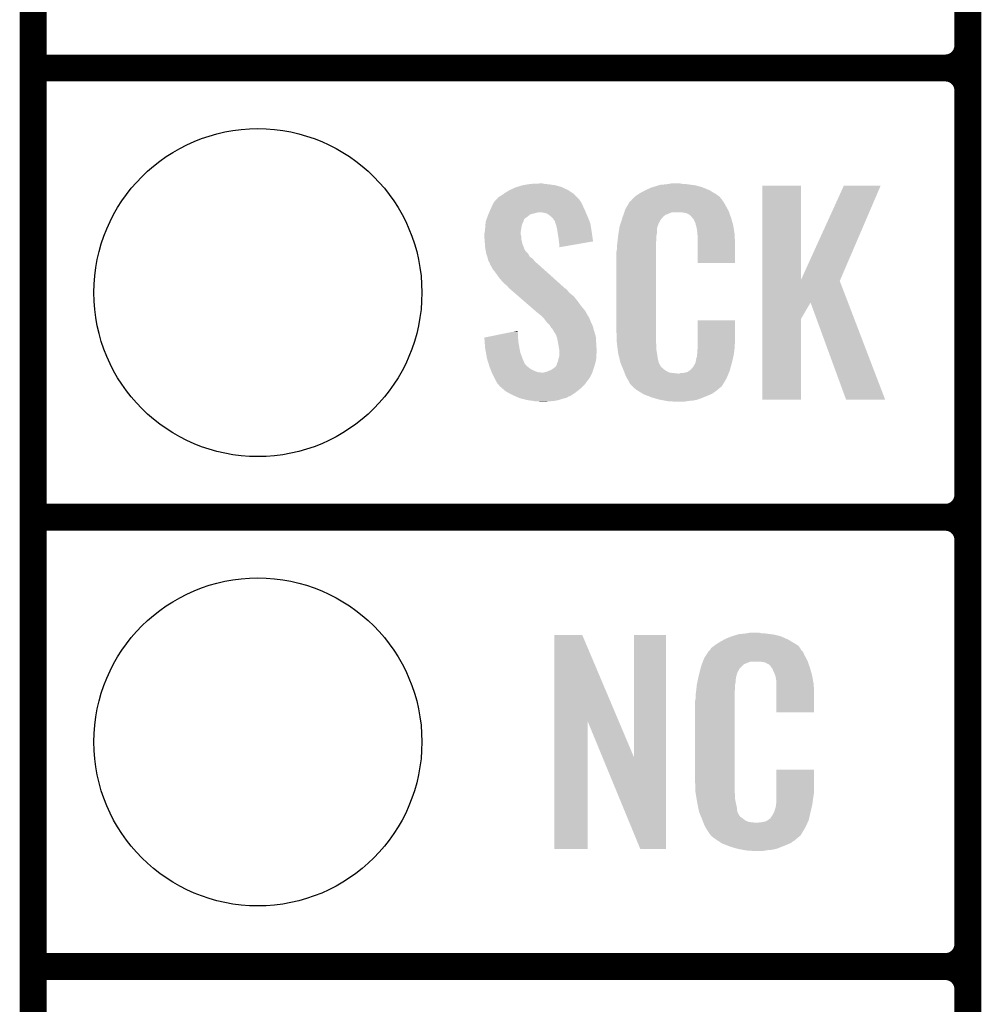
# Model space of a CAD drawing. Extents: x -0.05 to 0.95, y -0.15 to 0.98.
# Tile 10 of 30: x -0.05 to 0.16, y 0.24 to 0.46. Entities that reach past the tile are written whole.
import ezdxf

# ---------------------------------------------------------------- set-up
doc = ezdxf.new("R2010")
doc.units = 0
doc.layers.get('0').update_dxf_attribs({"linetype": 'CONTINUOUS'})
for name, color, linetype in [('GESTURE_CLICK_V102_GKO', 5, 'CONTINUOUS'), ('GESTURE_CLICK_V102_GTO', 14, 'CONTINUOUS'), ('GESTURE_CLICK_V102_GTS', 12, 'CONTINUOUS')]:
    doc.layers.add(name, color=color, linetype=linetype)

# ---------------------------------------------------------------- blocks, each defined once
blk = doc.blocks.new('ROUND_20')
blk.add_circle((0, 0), 0.0365)

msp = doc.modelspace()

# ---------------------------------------------------------------- linework, layer by layer
at = {"layer": 'GESTURE_CLICK_V102_GKO', "const_width": 0.006}
msp.add_lwpolyline([(-0.05, -0.15), (-0.05, 0.885)], dxfattribs=at)
at = {"layer": 'GESTURE_CLICK_V102_GTO', "const_width": 0.006}
for points in [[(0.158, -0.022), (0.158, 0.722)], [(0.158, 0.455), (0.158, 0.545)], [(-0.05, 0.45), (0.153, 0.45)], [(-0.05, 0.45), (0.153, 0.45)], [(0.158, 0.355), (0.158, 0.445)], [(-0.05, 0.35), (0.153, 0.35)], [(-0.05, 0.35), (0.153, 0.35)], [(0.158, 0.255), (0.158, 0.345)], [(-0.05, 0.25), (0.153, 0.25)], [(-0.05, 0.25), (0.153, 0.25)], [(0.158, 0.155), (0.158, 0.245)]]:
    msp.add_lwpolyline(points, dxfattribs=at)
for points in [[(0.153, 0.45, 0.414214), (0.158, 0.455)], [(0.158, 0.445, 0.414214), (0.153, 0.45)], [(0.158, 0.445, 0.414214), (0.153, 0.45)], [(0.153, 0.35, 0.414214), (0.158, 0.355)], [(0.158, 0.345, 0.414214), (0.153, 0.35)], [(0.158, 0.345, 0.414214), (0.153, 0.35)], [(0.153, 0.25, 0.414214), (0.158, 0.255)], [(0.158, 0.245, 0.414214), (0.153, 0.25)], [(0.158, 0.245, 0.414214), (0.153, 0.25)]]:
    msp.add_lwpolyline(points, format="xyb", dxfattribs=at)
at = {"layer": 'GESTURE_CLICK_V102_GTO'}
for points in [[(0.056, 0.4228), (0.0573, 0.4234), (0.0691, 0.4228), (0.06781, 0.4234)], [(0.0573, 0.4234), (0.05762, 0.4235), (0.06781, 0.4234), (0.0676, 0.4235)], [(0.05762, 0.4235), (0.0589, 0.4239), (0.0676, 0.4235), (0.0662, 0.4239)], [(0.0589, 0.4239), (0.0601, 0.4241), (0.0662, 0.4239), (0.0648, 0.4241)], [(0.0601, 0.4241), (0.0607, 0.4242), (0.0648, 0.4241), (0.0638, 0.4242)], [(0.0607, 0.4242), (0.0628, 0.4243), (0.0638, 0.4242), (0.0633, 0.4243)], [(0.0863, 0.4228), (0.0867, 0.423), (0.1005, 0.4228), (0.10001, 0.423)], [(0.0867, 0.423), (0.0876, 0.4234), (0.10001, 0.423), (0.09904, 0.4234)], [(0.0876, 0.4234), (0.08793, 0.4235), (0.09904, 0.4234), (0.0988, 0.4235)], [(0.08793, 0.4235), (0.08927, 0.4239), (0.0988, 0.4235), (0.0973, 0.4239)], [(0.08927, 0.4239), (0.0896, 0.424), (0.0973, 0.4239), (0.0965, 0.424)], [(0.0896, 0.424), (0.0908, 0.4241), (0.0965, 0.424), (0.0957, 0.4241)], [(0.0908, 0.4241), (0.0914, 0.4242), (0.0957, 0.4241), (0.095, 0.4242)], [(0.0914, 0.4242), (0.092, 0.4243), (0.0945, 0.4242), (0.094, 0.4243)], [(0.1123, 0.4029), (0.1123, 0.4238), (0.1209, 0.4029), (0.1209, 0.4238)], [(0.1123, 0.4238), (0.1123, 0.4238), (0.1209, 0.4238), (0.1123, 0.4238)], [(0.1209, 0.4029), (0.1304, 0.4238), (0.12963, 0.4029), (0.1386, 0.4238)], [(0.1304, 0.4238), (0.1304, 0.4238), (0.1386, 0.4238), (0.1304, 0.4238)], [(0.05296, 0.4206), (0.05314, 0.4208), (0.0716, 0.4206), (0.0715, 0.4208)], [(0.05314, 0.4208), (0.0536, 0.4213), (0.0715, 0.4208), (0.071, 0.4213)], [(0.0536, 0.4213), (0.0538, 0.4214), (0.071, 0.4213), (0.0709, 0.4214)], [(0.0538, 0.4214), (0.0543, 0.4217), (0.0709, 0.4214), (0.0706, 0.4217)], [(0.0543, 0.4217), (0.05472, 0.422), (0.0706, 0.4217), (0.0703, 0.422)], [(0.05472, 0.422), (0.055, 0.4222), (0.0703, 0.422), (0.07, 0.4222)], [(0.055, 0.4222), (0.056, 0.4228), (0.07, 0.4222), (0.0691, 0.4228)], [(0.08324, 0.4207), (0.0834, 0.4209), (0.1033, 0.4207), (0.10313, 0.4209)], [(0.0834, 0.4209), (0.08397, 0.4214), (0.10313, 0.4209), (0.1027, 0.4214)], [(0.08397, 0.4214), (0.0842, 0.4216), (0.1027, 0.4214), (0.10242, 0.4216)], [(0.0842, 0.4216), (0.08467, 0.4219), (0.10242, 0.4216), (0.102, 0.4219)], [(0.08467, 0.4219), (0.0853, 0.4223), (0.102, 0.4219), (0.10133, 0.4223)], [(0.0853, 0.4223), (0.0863, 0.4228), (0.10133, 0.4223), (0.1005, 0.4228)], [(0.05167, 0.4183), (0.0518, 0.4186), (0.0728, 0.4183), (0.07266, 0.4186)], [(0.0518, 0.4186), (0.05217, 0.4194), (0.07266, 0.4186), (0.0723, 0.4194)], [(0.05217, 0.4194), (0.0525, 0.4201), (0.0723, 0.4194), (0.07195, 0.4201)], [(0.0525, 0.4201), (0.05259, 0.4202), (0.07195, 0.4201), (0.0719, 0.4202)], [(0.05259, 0.4202), (0.05296, 0.4206), (0.0719, 0.4202), (0.0716, 0.4206)], [(0.08162, 0.4181), (0.0818, 0.4186), (0.1048, 0.4181), (0.10453, 0.4186)], [(0.0818, 0.4186), (0.08215, 0.4192), (0.10453, 0.4186), (0.1042, 0.4192)], [(0.08215, 0.4192), (0.08268, 0.4201), (0.1042, 0.4192), (0.1037, 0.4201)], [(0.08268, 0.4201), (0.0828, 0.4203), (0.1037, 0.4201), (0.10355, 0.4203)], [(0.0828, 0.4203), (0.083, 0.4204), (0.10355, 0.4203), (0.10347, 0.4204)], [(0.083, 0.4204), (0.08308, 0.4205), (0.10347, 0.4204), (0.1034, 0.4205)], [(0.08308, 0.4205), (0.08324, 0.4207), (0.1034, 0.4205), (0.1033, 0.4207)], [(0.05084, 0.4162), (0.05095, 0.4165), (0.0592, 0.4162), (0.0594, 0.4165)], [(0.05095, 0.4165), (0.05099, 0.4166), (0.0594, 0.4165), (0.0596, 0.4166)], [(0.05099, 0.4166), (0.0512, 0.4172), (0.0596, 0.4166), (0.06035, 0.4172)], [(0.0512, 0.4172), (0.05129, 0.4174), (0.06035, 0.4172), (0.0606, 0.4174)], [(0.05129, 0.4174), (0.05141, 0.4177), (0.0606, 0.4174), (0.0617, 0.4177)], [(0.05141, 0.4177), (0.0515, 0.4179), (0.0617, 0.4177), (0.0625, 0.4179)], [(0.0515, 0.4179), (0.05167, 0.4183), (0.07297, 0.4179), (0.0728, 0.4183)], [(0.0636, 0.4178), (0.0628, 0.4179), (0.07301, 0.4178), (0.07297, 0.4179)], [(0.0643, 0.4176), (0.0636, 0.4178), (0.0731, 0.4176), (0.07301, 0.4178)], [(0.0649, 0.4172), (0.0643, 0.4176), (0.07327, 0.4172), (0.0731, 0.4176)], [(0.06527, 0.4169), (0.0649, 0.4172), (0.0734, 0.4169), (0.07327, 0.4172)], [(0.0654, 0.4168), (0.06527, 0.4169), (0.07344, 0.4168), (0.0734, 0.4169)], [(0.0657, 0.4165), (0.0654, 0.4168), (0.07356, 0.4165), (0.07344, 0.4168)], [(0.0659, 0.4161), (0.0657, 0.4165), (0.07372, 0.4161), (0.07356, 0.4165)], [(0.08101, 0.4163), (0.0811, 0.4166), (0.0897, 0.4163), (0.09, 0.4166)], [(0.0811, 0.4166), (0.08113, 0.4167), (0.09, 0.4166), (0.0901, 0.4167)], [(0.08113, 0.4167), (0.0812, 0.4169), (0.0901, 0.4167), (0.0902, 0.4169)], [(0.0812, 0.4169), (0.08135, 0.4173), (0.0902, 0.4169), (0.0907, 0.4173)], [(0.08135, 0.4173), (0.08155, 0.4179), (0.0907, 0.4173), (0.0922, 0.4179)], [(0.08155, 0.4179), (0.08156, 0.4179), (0.0922, 0.4179), (0.0941, 0.4179)], [(0.08156, 0.4179), (0.08162, 0.4181), (0.10487, 0.4179), (0.1048, 0.4181)], [(0.0948, 0.4178), (0.0941, 0.4179), (0.10491, 0.4178), (0.10487, 0.4179)], [(0.0953, 0.4177), (0.0948, 0.4178), (0.10494, 0.4177), (0.10491, 0.4178)], [(0.0961, 0.4173), (0.0953, 0.4177), (0.10509, 0.4173), (0.10494, 0.4177)], [(0.0964, 0.417), (0.0961, 0.4173), (0.10519, 0.417), (0.10509, 0.4173)], [(0.09666, 0.4167), (0.0964, 0.417), (0.1053, 0.4167), (0.10519, 0.417)], [(0.097, 0.4163), (0.09666, 0.4167), (0.10542, 0.4163), (0.1053, 0.4167)], [(0.0505, 0.4135), (0.05057, 0.4142), (0.05851, 0.4135), (0.0586, 0.4142)], [(0.05057, 0.4142), (0.0506, 0.4145), (0.0586, 0.4142), (0.05865, 0.4145)], [(0.0506, 0.4145), (0.05062, 0.4148), (0.05865, 0.4145), (0.0587, 0.4148)], [(0.05062, 0.4148), (0.05067, 0.4154), (0.0587, 0.4148), (0.0589, 0.4154)], [(0.05067, 0.4154), (0.0507, 0.4158), (0.0589, 0.4154), (0.0591, 0.4158)], [(0.0507, 0.4158), (0.05084, 0.4162), (0.0591, 0.4158), (0.0592, 0.4162)], [(0.0661, 0.4159), (0.0659, 0.4161), (0.0738, 0.4159), (0.07372, 0.4161)], [(0.0661, 0.4158), (0.0661, 0.4159), (0.07384, 0.4158), (0.0738, 0.4159)], [(0.06625, 0.4154), (0.0661, 0.4158), (0.074, 0.4154), (0.07384, 0.4158)], [(0.0664, 0.415), (0.06625, 0.4154), (0.07406, 0.415), (0.074, 0.4154)], [(0.0666, 0.4141), (0.0664, 0.415), (0.07421, 0.4141), (0.07406, 0.415)], [(0.08026, 0.4132), (0.08044, 0.4143), (0.0888, 0.4132), (0.0888, 0.4143)], [(0.08044, 0.4143), (0.0805, 0.4147), (0.0888, 0.4143), (0.08895, 0.4147)], [(0.0805, 0.4147), (0.08072, 0.4154), (0.08895, 0.4147), (0.0892, 0.4154)], [(0.08072, 0.4154), (0.08101, 0.4163), (0.0892, 0.4154), (0.0897, 0.4163)], [(0.0974, 0.4154), (0.097, 0.4163), (0.10568, 0.4154), (0.10542, 0.4163)], [(0.09748, 0.415), (0.0974, 0.4154), (0.1058, 0.415), (0.10568, 0.4154)], [(0.0975, 0.4149), (0.09748, 0.415), (0.10582, 0.4149), (0.1058, 0.415)], [(0.0976, 0.4147), (0.0975, 0.4149), (0.10584, 0.4147), (0.10582, 0.4149)], [(0.0976, 0.4146), (0.0976, 0.4147), (0.10586, 0.4146), (0.10584, 0.4147)], [(0.0977, 0.4141), (0.0976, 0.4146), (0.10594, 0.4141), (0.10586, 0.4146)], [(0.0504, 0.4131), (0.05047, 0.4134), (0.0585, 0.4131), (0.0585, 0.4134)], [(0.0504, 0.413), (0.0504, 0.4131), (0.0585, 0.413), (0.0585, 0.4131)], [(0.0504, 0.4126), (0.0504, 0.413), (0.0586, 0.4126), (0.0585, 0.413)], [(0.05044, 0.412), (0.0504, 0.4126), (0.0586, 0.412), (0.0586, 0.4126)], [(0.05047, 0.4134), (0.0505, 0.4135), (0.0585, 0.4134), (0.05851, 0.4135)], [(0.06669, 0.4135), (0.0666, 0.4141), (0.0743, 0.4135), (0.07421, 0.4141)], [(0.0669, 0.4122), (0.06669, 0.4135), (0.07449, 0.4122), (0.0743, 0.4135)], [(0.067, 0.4114), (0.0669, 0.4122), (0.0746, 0.4114), (0.07449, 0.4122)], [(0.0801, 0.4119), (0.08019, 0.4127), (0.0887, 0.4119), (0.0887, 0.4127)], [(0.08019, 0.4127), (0.0802, 0.4128), (0.0887, 0.4127), (0.08872, 0.4128)], [(0.0802, 0.4128), (0.08026, 0.4132), (0.08872, 0.4128), (0.0888, 0.4132)], [(0.0978, 0.4134), (0.0977, 0.4141), (0.10604, 0.4134), (0.10594, 0.4141)], [(0.09783, 0.413), (0.0978, 0.4134), (0.1061, 0.413), (0.10604, 0.4134)], [(0.0979, 0.4121), (0.09783, 0.413), (0.10614, 0.4121), (0.1061, 0.413)], [(0.0979, 0.4106), (0.0979, 0.4121), (0.1062, 0.4106), (0.10614, 0.4121)], [(0.0505, 0.4112), (0.05044, 0.412), (0.0588, 0.4112), (0.0586, 0.412)], [(0.05053, 0.4108), (0.0505, 0.4112), (0.0589, 0.4108), (0.0588, 0.4112)], [(0.0506, 0.4099), (0.05053, 0.4108), (0.05925, 0.4099), (0.0589, 0.4108)], [(0.05067, 0.4095), (0.0506, 0.4099), (0.0594, 0.4095), (0.05925, 0.4099)], [(0.0671, 0.4107), (0.067, 0.4114), (0.07056, 0.4107), (0.0746, 0.4114)], [(0.0671, 0.4101), (0.0671, 0.4107), (0.0671, 0.4101), (0.07056, 0.4107)], [(0.0799, 0.4103), (0.08, 0.411), (0.0886, 0.4103), (0.0886, 0.411)], [(0.0799, 0.4096), (0.0799, 0.4103), (0.0886, 0.4096), (0.0886, 0.4103)], [(0.08, 0.411), (0.08001, 0.4111), (0.0886, 0.411), (0.0886, 0.4111)], [(0.08001, 0.4111), (0.0801, 0.4119), (0.0886, 0.4111), (0.0887, 0.4119)], [(0.0979, 0.4066), (0.0979, 0.4106), (0.1062, 0.4066), (0.1062, 0.4106)], [(0.05069, 0.4094), (0.05067, 0.4095), (0.0595, 0.4094), (0.0594, 0.4095)], [(0.05073, 0.4092), (0.05069, 0.4094), (0.0596, 0.4092), (0.0595, 0.4094)], [(0.0508, 0.4088), (0.05073, 0.4092), (0.06, 0.4088), (0.0596, 0.4092)], [(0.05087, 0.4086), (0.0508, 0.4088), (0.0602, 0.4086), (0.06, 0.4088)], [(0.05107, 0.408), (0.05087, 0.4086), (0.0605, 0.408), (0.0602, 0.4086)], [(0.0511, 0.4079), (0.05107, 0.408), (0.06065, 0.4079), (0.0605, 0.408)], [(0.05117, 0.4076), (0.0511, 0.4079), (0.0611, 0.4076), (0.06065, 0.4079)], [(0.0798, 0.4091), (0.0799, 0.4096), (0.0886, 0.4091), (0.0886, 0.4096)], [(0.0798, 0.3914), (0.0798, 0.4091), (0.0886, 0.3914), (0.0886, 0.4091)], [(0.0513, 0.4071), (0.05117, 0.4076), (0.06153, 0.4071), (0.0611, 0.4076)], [(0.05142, 0.4069), (0.0513, 0.4071), (0.0617, 0.4069), (0.06153, 0.4071)], [(0.0516, 0.4066), (0.05142, 0.4069), (0.06205, 0.4066), (0.0617, 0.4069)], [(0.05167, 0.4063), (0.0516, 0.4066), (0.0624, 0.4063), (0.06205, 0.4066)], [(0.0517, 0.4062), (0.05167, 0.4063), (0.06251, 0.4062), (0.0624, 0.4063)], [(0.0518, 0.4061), (0.0517, 0.4062), (0.06262, 0.4061), (0.06251, 0.4062)], [(0.0523, 0.4052), (0.0518, 0.4061), (0.06362, 0.4052), (0.06262, 0.4061)], [(0.053, 0.4043), (0.0523, 0.4052), (0.06463, 0.4043), (0.06362, 0.4052)], [(0.0537, 0.4033), (0.053, 0.4043), (0.06574, 0.4033), (0.06463, 0.4043)], [(0.0543, 0.4026), (0.0537, 0.4033), (0.06652, 0.4026), (0.06574, 0.4033)], [(0.055, 0.4019), (0.0543, 0.4026), (0.0673, 0.4019), (0.06652, 0.4026)], [(0.0555, 0.4015), (0.055, 0.4019), (0.06774, 0.4015), (0.0673, 0.4019)], [(0.0558, 0.4011), (0.0555, 0.4015), (0.06819, 0.4011), (0.06774, 0.4015)], [(0.0559, 0.401), (0.0558, 0.4011), (0.0683, 0.401), (0.06819, 0.4011)], [(0.1123, 0.4026), (0.1123, 0.4029), (0.1295, 0.4026), (0.12963, 0.4029)], [(0.1123, 0.3978), (0.1123, 0.4026), (0.13134, 0.3978), (0.1295, 0.4026)], [(0.05602, 0.4009), (0.0559, 0.401), (0.0685, 0.4009), (0.0683, 0.401)], [(0.05648, 0.4005), (0.05602, 0.4009), (0.0689, 0.4005), (0.0685, 0.4009)], [(0.05717, 0.3999), (0.05648, 0.4005), (0.0694, 0.3999), (0.0689, 0.4005)], [(0.05798, 0.3992), (0.05717, 0.3999), (0.0703, 0.3992), (0.0694, 0.3999)], [(0.05913, 0.3982), (0.05798, 0.3992), (0.0711, 0.3982), (0.0703, 0.3992)], [(0.0604, 0.3971), (0.05913, 0.3982), (0.0719, 0.3971), (0.0711, 0.3982)], [(0.06167, 0.396), (0.0604, 0.3971), (0.0728, 0.396), (0.0719, 0.3971)], [(0.1123, 0.3942), (0.1123, 0.3978), (0.1209, 0.3942), (0.123, 0.3978)], [(0.1309, 0.3762), (0.123, 0.3978), (0.1396, 0.3762), (0.13134, 0.3978)], [(0.0619, 0.3958), (0.06167, 0.396), (0.07292, 0.3958), (0.0728, 0.396)], [(0.0629, 0.395), (0.0619, 0.3958), (0.07338, 0.395), (0.07292, 0.3958)], [(0.0631, 0.3948), (0.0629, 0.395), (0.0735, 0.3948), (0.07338, 0.395)], [(0.0633, 0.3946), (0.0631, 0.3948), (0.0736, 0.3946), (0.0735, 0.3948)], [(0.0636, 0.3943), (0.0633, 0.3946), (0.0738, 0.3943), (0.0736, 0.3946)], [(0.0637, 0.3942), (0.0636, 0.3943), (0.07384, 0.3942), (0.0738, 0.3943)], [(0.06423, 0.3935), (0.0637, 0.3942), (0.0741, 0.3935), (0.07384, 0.3942)], [(0.0643, 0.3934), (0.06423, 0.3935), (0.07415, 0.3934), (0.0741, 0.3935)], [(0.0649, 0.3928), (0.0643, 0.3934), (0.07445, 0.3928), (0.07415, 0.3934)], [(0.06497, 0.3927), (0.0649, 0.3928), (0.0745, 0.3927), (0.07445, 0.3928)], [(0.0653, 0.3922), (0.06497, 0.3927), (0.07464, 0.3922), (0.0745, 0.3927)], [(0.0979, 0.3889), (0.0979, 0.3938), (0.1062, 0.3889), (0.1062, 0.3938)], [(0.0979, 0.3938), (0.0979, 0.3938), (0.1062, 0.3938), (0.0979, 0.3938)], [(0.1123, 0.3762), (0.1123, 0.3942), (0.1209, 0.3762), (0.1209, 0.3942)], [(0.0504, 0.39), (0.05386, 0.3907), (0.0579, 0.39), (0.0579, 0.3907)], [(0.05386, 0.3907), (0.05682, 0.3913), (0.0579, 0.3907), (0.0578, 0.3913)], [(0.05682, 0.3913), (0.0578, 0.3915), (0.0578, 0.3913), (0.0578, 0.3915)], [(0.0656, 0.3919), (0.0653, 0.3922), (0.07472, 0.3919), (0.07464, 0.3922)], [(0.0657, 0.3916), (0.0656, 0.3919), (0.0748, 0.3916), (0.07472, 0.3919)], [(0.0658, 0.3915), (0.0657, 0.3916), (0.07483, 0.3915), (0.0748, 0.3916)], [(0.0663, 0.3907), (0.0658, 0.3915), (0.07508, 0.3907), (0.07483, 0.3915)], [(0.06645, 0.3903), (0.0663, 0.3907), (0.0752, 0.3903), (0.07508, 0.3907)], [(0.0666, 0.3899), (0.06645, 0.3903), (0.07523, 0.3899), (0.0752, 0.3903)], [(0.07989, 0.3889), (0.0798, 0.3914), (0.0886, 0.3889), (0.0886, 0.3914)], [(0.05041, 0.3899), (0.0504, 0.39), (0.0579, 0.3899), (0.0579, 0.39)], [(0.05049, 0.3889), (0.05041, 0.3899), (0.058, 0.3889), (0.0579, 0.3899)], [(0.0506, 0.3875), (0.05049, 0.3889), (0.05825, 0.3875), (0.058, 0.3889)], [(0.06681, 0.3888), (0.0666, 0.3899), (0.0753, 0.3888), (0.07523, 0.3899)], [(0.0669, 0.3883), (0.06681, 0.3888), (0.07533, 0.3883), (0.0753, 0.3888)], [(0.06708, 0.3872), (0.0669, 0.3883), (0.0754, 0.3872), (0.07533, 0.3883)], [(0.0799, 0.3887), (0.07989, 0.3889), (0.08863, 0.3887), (0.0886, 0.3889)], [(0.07997, 0.3882), (0.0799, 0.3887), (0.0887, 0.3882), (0.08863, 0.3887)], [(0.08008, 0.3873), (0.07997, 0.3882), (0.0887, 0.3873), (0.0887, 0.3882)], [(0.0979, 0.3883), (0.0979, 0.3889), (0.1061, 0.3883), (0.1062, 0.3889)], [(0.0979, 0.3878), (0.0979, 0.3883), (0.1061, 0.3878), (0.1061, 0.3883)], [(0.05075, 0.3867), (0.0506, 0.3875), (0.0584, 0.3867), (0.05825, 0.3875)], [(0.05095, 0.3856), (0.05075, 0.3867), (0.0588, 0.3856), (0.0584, 0.3867)], [(0.0669, 0.3853), (0.0671, 0.3859), (0.0753, 0.3853), (0.0753, 0.3859)], [(0.0671, 0.3871), (0.06708, 0.3872), (0.0754, 0.3871), (0.0754, 0.3872)], [(0.0671, 0.3867), (0.0671, 0.3871), (0.0754, 0.3867), (0.0754, 0.3871)], [(0.0671, 0.386), (0.0671, 0.3867), (0.0753, 0.386), (0.0754, 0.3867)], [(0.0671, 0.3859), (0.0671, 0.386), (0.0753, 0.3859), (0.0753, 0.386)], [(0.0802, 0.3864), (0.08008, 0.3873), (0.08884, 0.3864), (0.0887, 0.3873)], [(0.08045, 0.3854), (0.0802, 0.3864), (0.089, 0.3854), (0.08884, 0.3864)], [(0.0977, 0.386), (0.09772, 0.3861), (0.10588, 0.386), (0.1059, 0.3861)], [(0.0977, 0.3857), (0.0977, 0.386), (0.10581, 0.3857), (0.10588, 0.386)], [(0.09772, 0.3861), (0.0978, 0.3865), (0.1059, 0.3861), (0.10595, 0.3865)], [(0.0978, 0.3871), (0.09787, 0.3876), (0.10603, 0.3871), (0.1061, 0.3876)], [(0.0978, 0.3865), (0.0978, 0.3871), (0.10595, 0.3865), (0.10603, 0.3871)], [(0.09787, 0.3876), (0.0979, 0.3878), (0.1061, 0.3876), (0.1061, 0.3878)], [(0.051, 0.3853), (0.05095, 0.3856), (0.05892, 0.3853), (0.0588, 0.3856)], [(0.05122, 0.3846), (0.051, 0.3853), (0.0592, 0.3846), (0.05892, 0.3853)], [(0.05125, 0.3845), (0.05122, 0.3846), (0.0592, 0.3845), (0.0592, 0.3846)], [(0.05135, 0.3842), (0.05125, 0.3845), (0.0594, 0.3842), (0.0592, 0.3845)], [(0.05147, 0.3838), (0.05135, 0.3842), (0.0597, 0.3838), (0.0594, 0.3842)], [(0.0516, 0.3834), (0.05147, 0.3838), (0.0602, 0.3834), (0.0597, 0.3838)], [(0.0661, 0.3834), (0.0663, 0.3836), (0.07483, 0.3834), (0.07489, 0.3836)], [(0.0663, 0.3836), (0.0665, 0.3839), (0.07489, 0.3836), (0.07498, 0.3839)], [(0.0665, 0.3839), (0.0666, 0.3843), (0.07498, 0.3839), (0.0751, 0.3843)], [(0.0666, 0.3843), (0.0668, 0.3847), (0.0751, 0.3843), (0.07519, 0.3847)], [(0.0668, 0.3847), (0.06688, 0.3852), (0.07519, 0.3847), (0.0753, 0.3852)], [(0.06688, 0.3852), (0.0669, 0.3853), (0.0753, 0.3852), (0.0753, 0.3853)], [(0.08067, 0.3845), (0.08045, 0.3854), (0.0892, 0.3845), (0.089, 0.3854)], [(0.0807, 0.3844), (0.08067, 0.3845), (0.08925, 0.3844), (0.0892, 0.3845)], [(0.08099, 0.3837), (0.0807, 0.3844), (0.0896, 0.3837), (0.08925, 0.3844)], [(0.08103, 0.3836), (0.08099, 0.3837), (0.0897, 0.3836), (0.0896, 0.3837)], [(0.08111, 0.3834), (0.08103, 0.3836), (0.0898, 0.3834), (0.0897, 0.3836)], [(0.0969, 0.3835), (0.0974, 0.3844), (0.10525, 0.3835), (0.1055, 0.3844)], [(0.0974, 0.3844), (0.0976, 0.3854), (0.1055, 0.3844), (0.10574, 0.3854)], [(0.0976, 0.3855), (0.0977, 0.3857), (0.10576, 0.3855), (0.10581, 0.3857)], [(0.0976, 0.3854), (0.0976, 0.3855), (0.10574, 0.3854), (0.10576, 0.3855)], [(0.05176, 0.383), (0.0516, 0.3834), (0.0607, 0.383), (0.0602, 0.3834)], [(0.05192, 0.3826), (0.05176, 0.383), (0.0615, 0.3826), (0.0607, 0.383)], [(0.05204, 0.3823), (0.05192, 0.3826), (0.0623, 0.3823), (0.0615, 0.3826)], [(0.05208, 0.3822), (0.05204, 0.3823), (0.0632, 0.3822), (0.0623, 0.3823)], [(0.05212, 0.3821), (0.05208, 0.3822), (0.0744, 0.3821), (0.07443, 0.3822)], [(0.0522, 0.3819), (0.05212, 0.3821), (0.0743, 0.3819), (0.0744, 0.3821)], [(0.0526, 0.3811), (0.0522, 0.3819), (0.0739, 0.3811), (0.0743, 0.3819)], [(0.0635, 0.3822), (0.0643, 0.3824), (0.07443, 0.3822), (0.0745, 0.3824)], [(0.0643, 0.3824), (0.0653, 0.3828), (0.0745, 0.3824), (0.07463, 0.3828)], [(0.0653, 0.3828), (0.06597, 0.3833), (0.07463, 0.3828), (0.0748, 0.3833)], [(0.06597, 0.3833), (0.0661, 0.3834), (0.0748, 0.3833), (0.07483, 0.3834)], [(0.08119, 0.3832), (0.08111, 0.3834), (0.0901, 0.3832), (0.0898, 0.3834)], [(0.08132, 0.3829), (0.08119, 0.3832), (0.0904, 0.3829), (0.0901, 0.3832)], [(0.0814, 0.3827), (0.08132, 0.3829), (0.0907, 0.3827), (0.0904, 0.3829)], [(0.08148, 0.3825), (0.0814, 0.3827), (0.091, 0.3825), (0.0907, 0.3827)], [(0.08159, 0.3822), (0.08148, 0.3825), (0.0916, 0.3822), (0.091, 0.3825)], [(0.08167, 0.382), (0.08159, 0.3822), (0.0934, 0.382), (0.0916, 0.3822)], [(0.0819, 0.3814), (0.08167, 0.382), (0.10451, 0.3814), (0.10475, 0.382)], [(0.08218, 0.3809), (0.0819, 0.3814), (0.1043, 0.3809), (0.10451, 0.3814)], [(0.0938, 0.382), (0.0941, 0.3821), (0.10475, 0.382), (0.10479, 0.3821)], [(0.0945, 0.3821), (0.0955, 0.3823), (0.10479, 0.3821), (0.10488, 0.3823)], [(0.0955, 0.3823), (0.096, 0.3826), (0.10488, 0.3823), (0.105, 0.3826)], [(0.096, 0.3826), (0.0963, 0.3829), (0.105, 0.3826), (0.10508, 0.3829)], [(0.0964, 0.3829), (0.0965, 0.3831), (0.10508, 0.3829), (0.10514, 0.3831)], [(0.0965, 0.3831), (0.0969, 0.3835), (0.10514, 0.3831), (0.10525, 0.3835)], [(0.05265, 0.381), (0.0526, 0.3811), (0.0738, 0.381), (0.0739, 0.3811)], [(0.0528, 0.3807), (0.05265, 0.381), (0.0736, 0.3807), (0.0738, 0.381)], [(0.05308, 0.3802), (0.0528, 0.3807), (0.0732, 0.3802), (0.0736, 0.3807)], [(0.0533, 0.3798), (0.05308, 0.3802), (0.07293, 0.3798), (0.0732, 0.3802)], [(0.0535, 0.3796), (0.0533, 0.3798), (0.0728, 0.3796), (0.07293, 0.3798)], [(0.0537, 0.3794), (0.0535, 0.3796), (0.0726, 0.3794), (0.0728, 0.3796)], [(0.0538, 0.3792), (0.0537, 0.3794), (0.0724, 0.3792), (0.0726, 0.3794)], [(0.05403, 0.379), (0.0538, 0.3792), (0.0722, 0.379), (0.0724, 0.3792)], [(0.0824, 0.3805), (0.08218, 0.3809), (0.10406, 0.3805), (0.1043, 0.3809)], [(0.0826, 0.3802), (0.0824, 0.3805), (0.10388, 0.3802), (0.10406, 0.3805)], [(0.0827, 0.3799), (0.0826, 0.3802), (0.1037, 0.3799), (0.10388, 0.3802)], [(0.0828, 0.3798), (0.0827, 0.3799), (0.10364, 0.3798), (0.1037, 0.3799)], [(0.0828, 0.3797), (0.0828, 0.3798), (0.10358, 0.3797), (0.10364, 0.3798)], [(0.0831, 0.3794), (0.0828, 0.3797), (0.1034, 0.3794), (0.10358, 0.3797)], [(0.0833, 0.3792), (0.0831, 0.3794), (0.1033, 0.3792), (0.1034, 0.3794)], [(0.0835, 0.379), (0.0833, 0.3792), (0.10305, 0.379), (0.1033, 0.3792)], [(0.05473, 0.3784), (0.05403, 0.379), (0.0715, 0.3784), (0.0722, 0.379)], [(0.0552, 0.378), (0.05473, 0.3784), (0.07099, 0.378), (0.0715, 0.3784)], [(0.05576, 0.3777), (0.0552, 0.378), (0.0706, 0.3777), (0.07099, 0.378)], [(0.0567, 0.3772), (0.05576, 0.3777), (0.06985, 0.3772), (0.0706, 0.3777)], [(0.05693, 0.3771), (0.0567, 0.3772), (0.0697, 0.3771), (0.06985, 0.3772)], [(0.05716, 0.377), (0.05693, 0.3771), (0.0696, 0.377), (0.0697, 0.3771)], [(0.05739, 0.3769), (0.05716, 0.377), (0.0692, 0.3769), (0.0696, 0.377)], [(0.08373, 0.3788), (0.0835, 0.379), (0.1028, 0.3788), (0.10305, 0.379)], [(0.0842, 0.3784), (0.08373, 0.3788), (0.10233, 0.3784), (0.1028, 0.3788)], [(0.08452, 0.3782), (0.0842, 0.3784), (0.1021, 0.3782), (0.10233, 0.3784)], [(0.08564, 0.3775), (0.08452, 0.3782), (0.1011, 0.3775), (0.1021, 0.3782)], [(0.0858, 0.3774), (0.08564, 0.3775), (0.10087, 0.3774), (0.1011, 0.3775)], [(0.08709, 0.3769), (0.0858, 0.3774), (0.0997, 0.3769), (0.10087, 0.3774)], [(0.05807, 0.3766), (0.05739, 0.3769), (0.0687, 0.3766), (0.0692, 0.3769)], [(0.0583, 0.3765), (0.05807, 0.3766), (0.0683, 0.3765), (0.0687, 0.3766)], [(0.0587, 0.3764), (0.0583, 0.3765), (0.0679, 0.3764), (0.0683, 0.3765)], [(0.0599, 0.3761), (0.0587, 0.3764), (0.067, 0.3761), (0.0679, 0.3764)], [(0.0613, 0.3759), (0.0599, 0.3761), (0.066, 0.3759), (0.067, 0.3761)], [(0.0619, 0.3758), (0.0613, 0.3759), (0.0648, 0.3758), (0.066, 0.3759)], [(0.0629, 0.3757), (0.0625, 0.3758), (0.0635, 0.3757), (0.0648, 0.3758)], [(0.0876, 0.3767), (0.08709, 0.3769), (0.09919, 0.3767), (0.0997, 0.3769)], [(0.0893, 0.3762), (0.0876, 0.3767), (0.0979, 0.3762), (0.09919, 0.3767)], [(0.09037, 0.376), (0.0893, 0.3762), (0.097, 0.376), (0.0979, 0.3762)], [(0.0909, 0.3759), (0.09037, 0.376), (0.0959, 0.3759), (0.097, 0.376)], [(0.0915, 0.3758), (0.0909, 0.3759), (0.0953, 0.3758), (0.0959, 0.3759)], [(0.0926, 0.3757), (0.0922, 0.3758), (0.0947, 0.3757), (0.0953, 0.3758)], [(0.1396, 0.3762), (0.1396, 0.3762), (0.1396, 0.3762), (0.1309, 0.3762)], [(0.066, 0.3046), (0.066, 0.3238), (0.08032, 0.3046), (0.0722, 0.3238)], [(0.066, 0.3238), (0.066, 0.3238), (0.0722, 0.3238), (0.066, 0.3238)], [(0.0837, 0.2966), (0.0837, 0.3238), (0.0908, 0.2966), (0.0908, 0.3238)], [(0.0837, 0.3238), (0.0837, 0.3238), (0.0908, 0.3238), (0.0837, 0.3238)], [(0.10227, 0.3219), (0.1029, 0.3223), (0.1195, 0.3219), (0.11883, 0.3223)], [(0.1029, 0.3223), (0.10383, 0.3228), (0.11883, 0.3223), (0.118, 0.3228)], [(0.10383, 0.3228), (0.1042, 0.323), (0.118, 0.3228), (0.11754, 0.323)], [(0.1042, 0.323), (0.1052, 0.3234), (0.11754, 0.323), (0.11663, 0.3234)], [(0.1052, 0.3234), (0.1055, 0.3235), (0.11663, 0.3234), (0.1164, 0.3235)], [(0.1055, 0.3235), (0.1061, 0.3237), (0.1164, 0.3235), (0.1156, 0.3237)], [(0.1061, 0.3237), (0.10677, 0.3239), (0.1156, 0.3237), (0.1148, 0.3239)], [(0.10677, 0.3239), (0.1071, 0.324), (0.1148, 0.3239), (0.114, 0.324)], [(0.1071, 0.324), (0.1083, 0.3241), (0.114, 0.324), (0.1132, 0.3241)], [(0.1083, 0.3241), (0.1089, 0.3242), (0.1132, 0.3241), (0.1126, 0.3242)], [(0.1089, 0.3242), (0.1095, 0.3243), (0.112, 0.3242), (0.1116, 0.3243)], [(0.09969, 0.3192), (0.10027, 0.3201), (0.1217, 0.3192), (0.1213, 0.3201)], [(0.10027, 0.3201), (0.1004, 0.3203), (0.1213, 0.3201), (0.1211, 0.3203)], [(0.1004, 0.3203), (0.1006, 0.3204), (0.1211, 0.3203), (0.121, 0.3204)], [(0.1006, 0.3204), (0.10066, 0.3205), (0.121, 0.3204), (0.1209, 0.3205)], [(0.10066, 0.3205), (0.10078, 0.3207), (0.1209, 0.3205), (0.1208, 0.3207)], [(0.10078, 0.3207), (0.1009, 0.3209), (0.1208, 0.3207), (0.12066, 0.3209)], [(0.1009, 0.3209), (0.10154, 0.3214), (0.12066, 0.3209), (0.1203, 0.3214)], [(0.10154, 0.3214), (0.1018, 0.3216), (0.1203, 0.3214), (0.11998, 0.3216)], [(0.1018, 0.3216), (0.10227, 0.3219), (0.11998, 0.3216), (0.1195, 0.3219)], [(0.09882, 0.3173), (0.09904, 0.3179), (0.1082, 0.3173), (0.1097, 0.3179)], [(0.09904, 0.3179), (0.09912, 0.3181), (0.12237, 0.3179), (0.1223, 0.3181)], [(0.09904, 0.3179), (0.09904, 0.3179), (0.1097, 0.3179), (0.1116, 0.3179)], [(0.09912, 0.3181), (0.0993, 0.3186), (0.1223, 0.3181), (0.12203, 0.3186)], [(0.0993, 0.3186), (0.09969, 0.3192), (0.12203, 0.3186), (0.1217, 0.3192)], [(0.1123, 0.3178), (0.1116, 0.3179), (0.12241, 0.3178), (0.12237, 0.3179)], [(0.1129, 0.3177), (0.1123, 0.3178), (0.12244, 0.3177), (0.12241, 0.3178)], [(0.09828, 0.3154), (0.0985, 0.3163), (0.1067, 0.3154), (0.1072, 0.3163)], [(0.0985, 0.3163), (0.0986, 0.3167), (0.1072, 0.3163), (0.1076, 0.3167)], [(0.0986, 0.3167), (0.09882, 0.3173), (0.1076, 0.3167), (0.1082, 0.3173)], [(0.1132, 0.3175), (0.1129, 0.3177), (0.12251, 0.3175), (0.12244, 0.3177)], [(0.1138, 0.3172), (0.1132, 0.3175), (0.12262, 0.3172), (0.12251, 0.3175)], [(0.114, 0.317), (0.1138, 0.3172), (0.12269, 0.317), (0.12262, 0.3172)], [(0.11421, 0.3167), (0.114, 0.317), (0.1228, 0.3167), (0.12269, 0.317)], [(0.1145, 0.3163), (0.11421, 0.3167), (0.12292, 0.3163), (0.1228, 0.3167)], [(0.1149, 0.3154), (0.1145, 0.3163), (0.12318, 0.3154), (0.12292, 0.3163)], [(0.09778, 0.3132), (0.09789, 0.3137), (0.1063, 0.3132), (0.1063, 0.3137)], [(0.09789, 0.3137), (0.09797, 0.3141), (0.1063, 0.3137), (0.1064, 0.3141)], [(0.09797, 0.3141), (0.09802, 0.3143), (0.1064, 0.3141), (0.1064, 0.3143)], [(0.09802, 0.3143), (0.0981, 0.3147), (0.1064, 0.3143), (0.10651, 0.3147)], [(0.0981, 0.3147), (0.09828, 0.3154), (0.10651, 0.3147), (0.1067, 0.3154)], [(0.11506, 0.315), (0.1149, 0.3154), (0.1233, 0.315), (0.12318, 0.3154)], [(0.1151, 0.3149), (0.11506, 0.315), (0.12332, 0.3149), (0.1233, 0.315)], [(0.1152, 0.3147), (0.1151, 0.3149), (0.12336, 0.3147), (0.12332, 0.3149)], [(0.1152, 0.3146), (0.1152, 0.3147), (0.12338, 0.3146), (0.12336, 0.3147)], [(0.1153, 0.3141), (0.1152, 0.3146), (0.12347, 0.3141), (0.12338, 0.3146)], [(0.1154, 0.3134), (0.1153, 0.3141), (0.1236, 0.3134), (0.12347, 0.3141)], [(0.1154, 0.3129), (0.1154, 0.3134), (0.1237, 0.3129), (0.1236, 0.3134)], [(0.09751, 0.3111), (0.0976, 0.3119), (0.1061, 0.3111), (0.1062, 0.3119)], [(0.0976, 0.3119), (0.09769, 0.3127), (0.1062, 0.3119), (0.1062, 0.3127)], [(0.09769, 0.3127), (0.0977, 0.3128), (0.1062, 0.3127), (0.10622, 0.3128)], [(0.0977, 0.3128), (0.09778, 0.3132), (0.10622, 0.3128), (0.1063, 0.3132)], [(0.1154, 0.3106), (0.1154, 0.3129), (0.1238, 0.3106), (0.1237, 0.3129)], [(0.0973, 0.3091), (0.0974, 0.3096), (0.1061, 0.3091), (0.1061, 0.3096)], [(0.0973, 0.2914), (0.0973, 0.3091), (0.1061, 0.2914), (0.1061, 0.3091)], [(0.0974, 0.3103), (0.0975, 0.311), (0.1061, 0.3103), (0.1061, 0.311)], [(0.0974, 0.3096), (0.0974, 0.3103), (0.1061, 0.3096), (0.1061, 0.3103)], [(0.0975, 0.311), (0.09751, 0.3111), (0.1061, 0.311), (0.1061, 0.3111)], [(0.1154, 0.3066), (0.1154, 0.3106), (0.1238, 0.3066), (0.1238, 0.3106)], [(0.066, 0.2762), (0.066, 0.3046), (0.0734, 0.2762), (0.0734, 0.3046)], [(0.07669, 0.2966), (0.0734, 0.3046), (0.0837, 0.2966), (0.08032, 0.3046)], [(0.0851, 0.2762), (0.07669, 0.2966), (0.0908, 0.2762), (0.0908, 0.2966)], [(0.1154, 0.2889), (0.1154, 0.2938), (0.1238, 0.2889), (0.1238, 0.2938)], [(0.1154, 0.2938), (0.1154, 0.2938), (0.1238, 0.2938), (0.1154, 0.2938)], [(0.09739, 0.2889), (0.0973, 0.2914), (0.1061, 0.2889), (0.1061, 0.2914)], [(0.0974, 0.2887), (0.09739, 0.2889), (0.10613, 0.2887), (0.1061, 0.2889)], [(0.09749, 0.2882), (0.0974, 0.2887), (0.1062, 0.2882), (0.10613, 0.2887)], [(0.09764, 0.2873), (0.09749, 0.2882), (0.1062, 0.2873), (0.1062, 0.2882)], [(0.0978, 0.2864), (0.09764, 0.2873), (0.10639, 0.2864), (0.1062, 0.2873)], [(0.1154, 0.2883), (0.1154, 0.2889), (0.1237, 0.2883), (0.1238, 0.2889)], [(0.1154, 0.2876), (0.1154, 0.2883), (0.1236, 0.2876), (0.1237, 0.2883)], [(0.1154, 0.2865), (0.1154, 0.2876), (0.12345, 0.2865), (0.1236, 0.2876)], [(0.098, 0.2854), (0.0978, 0.2864), (0.1066, 0.2854), (0.10639, 0.2864)], [(0.09818, 0.2845), (0.098, 0.2854), (0.1067, 0.2845), (0.1066, 0.2854)], [(0.1149, 0.2844), (0.1152, 0.2854), (0.123, 0.2844), (0.12324, 0.2854)], [(0.1152, 0.2855), (0.1153, 0.2857), (0.12326, 0.2855), (0.12331, 0.2857)], [(0.1152, 0.2854), (0.1152, 0.2855), (0.12324, 0.2854), (0.12326, 0.2855)], [(0.1153, 0.286), (0.11532, 0.2861), (0.12338, 0.286), (0.1234, 0.2861)], [(0.1153, 0.2857), (0.1153, 0.286), (0.12331, 0.2857), (0.12338, 0.286)], [(0.11532, 0.2861), (0.1154, 0.2865), (0.1234, 0.2861), (0.12345, 0.2865)], [(0.0982, 0.2844), (0.09818, 0.2845), (0.10675, 0.2844), (0.1067, 0.2845)], [(0.09849, 0.2837), (0.0982, 0.2844), (0.1071, 0.2837), (0.10675, 0.2844)], [(0.09853, 0.2836), (0.09849, 0.2837), (0.1072, 0.2836), (0.1071, 0.2837)], [(0.09861, 0.2834), (0.09853, 0.2836), (0.1073, 0.2834), (0.1072, 0.2836)], [(0.09869, 0.2832), (0.09861, 0.2834), (0.1076, 0.2832), (0.1073, 0.2834)], [(0.09882, 0.2829), (0.09869, 0.2832), (0.108, 0.2829), (0.1076, 0.2832)], [(0.0989, 0.2827), (0.09882, 0.2829), (0.10825, 0.2827), (0.108, 0.2829)], [(0.1135, 0.2826), (0.1139, 0.2829), (0.1226, 0.2826), (0.12267, 0.2829)], [(0.114, 0.2829), (0.1141, 0.2831), (0.12267, 0.2829), (0.12271, 0.2831)], [(0.1141, 0.2831), (0.1144, 0.2835), (0.12271, 0.2831), (0.1228, 0.2835)], [(0.1144, 0.2835), (0.1149, 0.2844), (0.1228, 0.2835), (0.123, 0.2844)], [(0.09898, 0.2825), (0.0989, 0.2827), (0.1085, 0.2825), (0.10825, 0.2827)], [(0.09909, 0.2822), (0.09898, 0.2825), (0.1092, 0.2822), (0.1085, 0.2825)], [(0.09913, 0.2821), (0.09909, 0.2822), (0.11, 0.2821), (0.1092, 0.2822)], [(0.09917, 0.282), (0.09913, 0.2821), (0.1109, 0.282), (0.11, 0.2821)], [(0.0994, 0.2814), (0.09917, 0.282), (0.12204, 0.2814), (0.12232, 0.282)], [(0.09968, 0.2809), (0.0994, 0.2814), (0.1218, 0.2809), (0.12204, 0.2814)], [(0.0999, 0.2805), (0.09968, 0.2809), (0.12156, 0.2805), (0.1218, 0.2809)], [(0.1113, 0.282), (0.1116, 0.2821), (0.12232, 0.282), (0.12236, 0.2821)], [(0.112, 0.2821), (0.113, 0.2823), (0.12236, 0.2821), (0.12246, 0.2823)], [(0.113, 0.2823), (0.1135, 0.2826), (0.12246, 0.2823), (0.1226, 0.2826)], [(0.1003, 0.2799), (0.0999, 0.2805), (0.1212, 0.2799), (0.12156, 0.2805)], [(0.1004, 0.2798), (0.1003, 0.2799), (0.12114, 0.2798), (0.1212, 0.2799)], [(0.1004, 0.2797), (0.1004, 0.2798), (0.12108, 0.2797), (0.12114, 0.2798)], [(0.10066, 0.2794), (0.1004, 0.2797), (0.1209, 0.2794), (0.12108, 0.2797)], [(0.10083, 0.2792), (0.10066, 0.2794), (0.1208, 0.2792), (0.1209, 0.2794)], [(0.101, 0.279), (0.10083, 0.2792), (0.12055, 0.279), (0.1208, 0.2792)], [(0.10127, 0.2788), (0.101, 0.279), (0.1203, 0.2788), (0.12055, 0.279)], [(0.1018, 0.2784), (0.10127, 0.2788), (0.11983, 0.2784), (0.1203, 0.2788)], [(0.1021, 0.2782), (0.1018, 0.2784), (0.1196, 0.2782), (0.11983, 0.2784)], [(0.10315, 0.2775), (0.1021, 0.2782), (0.1186, 0.2775), (0.1196, 0.2782)], [(0.1033, 0.2774), (0.10315, 0.2775), (0.11837, 0.2774), (0.1186, 0.2775)], [(0.10459, 0.2769), (0.1033, 0.2774), (0.1172, 0.2769), (0.11837, 0.2774)], [(0.1051, 0.2767), (0.10459, 0.2769), (0.11669, 0.2767), (0.1172, 0.2769)], [(0.1068, 0.2762), (0.1051, 0.2767), (0.1154, 0.2762), (0.11669, 0.2767)], [(0.10787, 0.276), (0.1068, 0.2762), (0.1145, 0.276), (0.1154, 0.2762)], [(0.1084, 0.2759), (0.10787, 0.276), (0.1134, 0.2759), (0.1145, 0.276)], [(0.1091, 0.2758), (0.1084, 0.2759), (0.1128, 0.2758), (0.1134, 0.2759)], [(0.1102, 0.2757), (0.1097, 0.2758), (0.1122, 0.2757), (0.1128, 0.2758)]]:
    msp.add_solid(points, dxfattribs=at)

# ---------------------------------------------------------------- block references
at = {"layer": 'GESTURE_CLICK_V102_GTS'}
for p in [(0, 0.4), (0, 0.3)]:
    msp.add_blockref('ROUND_20', p, dxfattribs=at)

doc.saveas('drawing.dxf')
